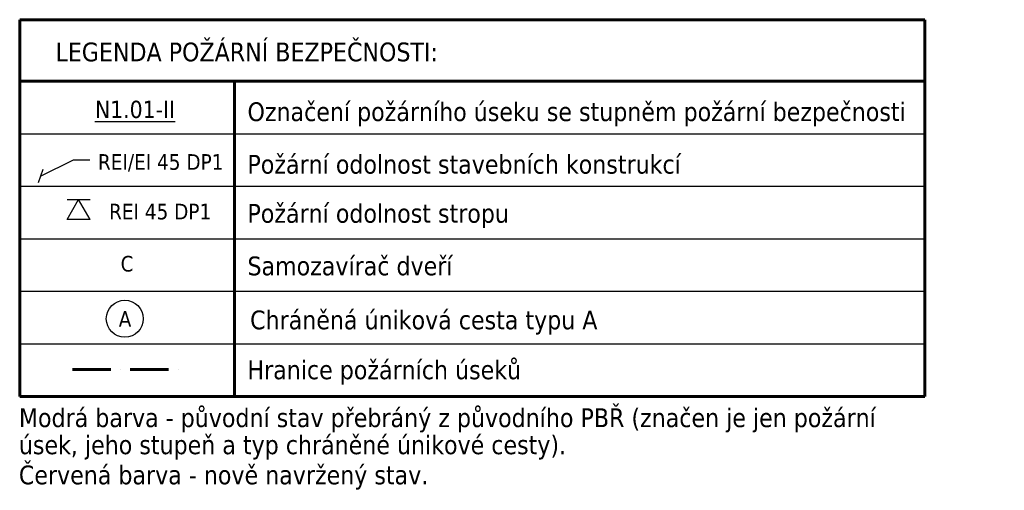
# Model space of a CAD drawing. Header units: millimetres. Extents: x 25686 to 158540, y -33439 to 84825.
# Tile 17 of 23: x 80522 to 92820, y 66160 to 72035. Entities that reach past the tile are written whole.
import ezdxf
from ezdxf.enums import TextEntityAlignment as Align

# ---------------------------------------------------------------- set-up
doc = ezdxf.new("R2010")
doc.units = ezdxf.units.MM
doc.header["$LTSCALE"] = 400
doc.linetypes.add('ACAD_ISO10W100', pattern=[18, 12, -3, 0, -3])
for name, color, linetype, lineweight in [('PBS', 1, 'ACAD_ISO10W100', 60), ('PBS - hranice úseků', 1, 'ACAD_ISO10W100', 60), ('PBS - požární odolnost', 1, 'Continuous', 30)]:
    doc.layers.add(name, color=color, linetype=linetype, lineweight=lineweight)
doc.styles.add('PBS', font='tahoma.ttf')
doc.styles.get("Standard").update_dxf_attribs({"font": 'ARIALN.TTF'})
doc.dimstyles.new('pozice-dveře', dxfattribs={"dimscale": 0, "dimtxt": 0.15, "dimasz": 125, "dimexe": 0.2, "dimexo": 0, "dimgap": 0.05, "dimtad": 1, "dimjust": 1, "dimdec": 0, "dimrnd": 5, "dimzin": 0, "dimdsep": 46, "dimtxsty": 'Standard', "dimblk": 'OBLIQUE', "dimcen": 0, "dimse1": 1, "dimse2": 1, "dimclrd": 256, "dimclre": 4, "dimclrt": 256, "dimadec": 0, "dimazin": 0, "dimtfac": 1, "dimtdec": 0, "dimtmove": 0, "dimatfit": 1, "dimldrblk": 'OBLIQUE', "dimfxl": 1, "dimtvp": 1, "dimtolj": 1, "dimtzin": 0, "dimlwd": 25, "dimarcsym": 0})

# ---------------------------------------------------------------- blocks, each defined once
blk = doc.blocks.new('_Oblique')
at = {"color": 0, "linetype": 'ByBlock', "lineweight": -2}
blk.add_line((-0.5, -0.5), (0.5, 0.5), dxfattribs=at)
blk = doc.blocks.new('A$C0CE8778D')
at = {"layer": 'PBS - požární odolnost'}
blk.add_line((-288, 249), (0, 249), dxfattribs=at)
for points in [[(0, 0), (-288, 0), (-144, 249)], [(0, 0), (-144, 249)]]:
    blk.add_lwpolyline(points, dxfattribs=at)
blk = doc.blocks.new('A$C490F3ED1')
at = {"layer": 'PBS', "linetype": 'Continuous', "lineweight": 30}
blk.add_circle((0, 0), 231, dxfattribs=at)
at = {"layer": 'PBS', "linetype": 'Continuous', "style": 'PBS'}
blk.add_text('A', height=195, dxfattribs=at).set_placement((-76, -100))

msp = doc.modelspace()

# ---------------------------------------------------------------- linework, layer by layer
at = {"layer": 'PBS', "color": 7, "linetype": 'Continuous', "lineweight": 60}
for p, q in [((80522, 72035), (80522, 68644)), ((80522, 72035), (91826, 72035)), ((91826, 72035), (91826, 68644)), ((80522, 71267), (91826, 71267)), ((80522, 68644), (80522, 67333)), ((91826, 68644), (91826, 67333)), ((80522, 67333), (91826, 67333))]:
    msp.add_line(p, q, dxfattribs=at)
at = {"layer": 'PBS', "color": 7, "linetype": 'Continuous'}
for p, q in [((83205, 71267), (83205, 68644)), ((83205, 68644), (83205, 67333))]:
    msp.add_line(p, q, dxfattribs=at)
at = {"layer": 'PBS', "color": 7, "linetype": 'Continuous', "lineweight": -3}
for p, q in [((80522, 70612), (91826, 70612)), ((80522, 69956), (91826, 69956)), ((80522, 69300), (91826, 69300)), ((80522, 68644), (91826, 68644)), ((80522, 68644), (91826, 68644)), ((80522, 67989), (91826, 67989)), ((80522, 67989), (91826, 67989))]:
    msp.add_line(p, q, dxfattribs=at)
at = {"layer": 'PBS - hranice úseků', "ltscale": 0.1}
msp.add_line((81181, 67667), (82546, 67667), dxfattribs=at)

# ---------------------------------------------------------------- block references
msp.add_blockref('A$C490F3ED1', (81835, 68302))
at = {"layer": 'PBS - požární odolnost'}
msp.add_blockref('A$C0CE8778D', (81402, 69542), dxfattribs=at)

# ---------------------------------------------------------------- texts
at = {"layer": 'PBS', "color": 7, "linetype": 'Continuous', "style": 'PBS'}
msp.add_text('LEGENDA POŽÁRNÍ BEZPEČNOSTI:', height=234.37, dxfattribs=at).set_placement((80969, 71515))
at = {"layer": 'PBS', "color": 7, "linetype": 'Continuous', "lineweight": -3, "style": 'PBS'}
for s, p in [('Označení požárního úseku se stupněm požární bezpečnosti', (83367, 70769)), ('Požární odolnost stavebních konstrukcí', (83367, 70113)), ('Požární odolnost stropu', (83367, 69500)), ('Samozavírač dveří', (83367, 68844)), ('Chráněná úniková cesta typu A', (83400, 68170)), ('Hranice požárních úseků', (83367, 67547))]:
    msp.add_text(s, height=234.37, dxfattribs=at).set_placement(p)
at = {"layer": 'PBS', "linetype": 'Continuous', "lineweight": -3, "style": 'PBS'}
msp.add_text('C', height=195, dxfattribs=at).set_placement((81863, 68891), align=Align.CENTER)
at = {"layer": 'PBS', "color": 5, "linetype": 'Continuous', "lineweight": -3, "style": 'PBS'}
for s, p in [('Modrá barva - původní stav přebráný z původního PBŘ (značen je jen požární', (80512, 66949)), ('úsek, jeho stupeň a typ chráněné únikové cesty).', (80512, 66611))]:
    msp.add_text(s, height=234.37, dxfattribs=at).set_placement(p)
at = {"layer": 'PBS', "linetype": 'Continuous', "lineweight": -3, "style": 'PBS'}
msp.add_text('Červená barva - nově navržený stav. ', height=234.37, dxfattribs=at).set_placement((80512, 66235))
at = {"layer": 'PBS', "lineweight": -3, "insert": (81962, 70803), "char_height": 216, "attachment_point": 8, "style": 'PBS'}
msp.add_mtext('{\\LN1.01-II}', dxfattribs=at)
at = {"layer": 'PBS - požární odolnost', "linetype": 'Continuous', "lineweight": -3, "style": 'PBS'}
msp.add_text('REI/EI 45 DP1', height=195.31, dxfattribs=at).set_placement((82283, 70161), align=Align.CENTER)
at = {"layer": 'PBS - požární odolnost', "style": 'PBS'}
msp.add_text('REI 45 DP1', height=195.3, dxfattribs=at).set_placement((82276, 69542), align=Align.CENTER)

# ---------------------------------------------------------------- leaders
at = {"layer": 'PBS - požární odolnost', "linetype": 'Continuous'}
msp.add_leader([(80783, 70080), (81196, 70284), (81399, 70284)], dimstyle='pozice-dveře', override={"dimscale": 1, "dimtad": 0}, dxfattribs=at)

doc.saveas('drawing.dxf')
